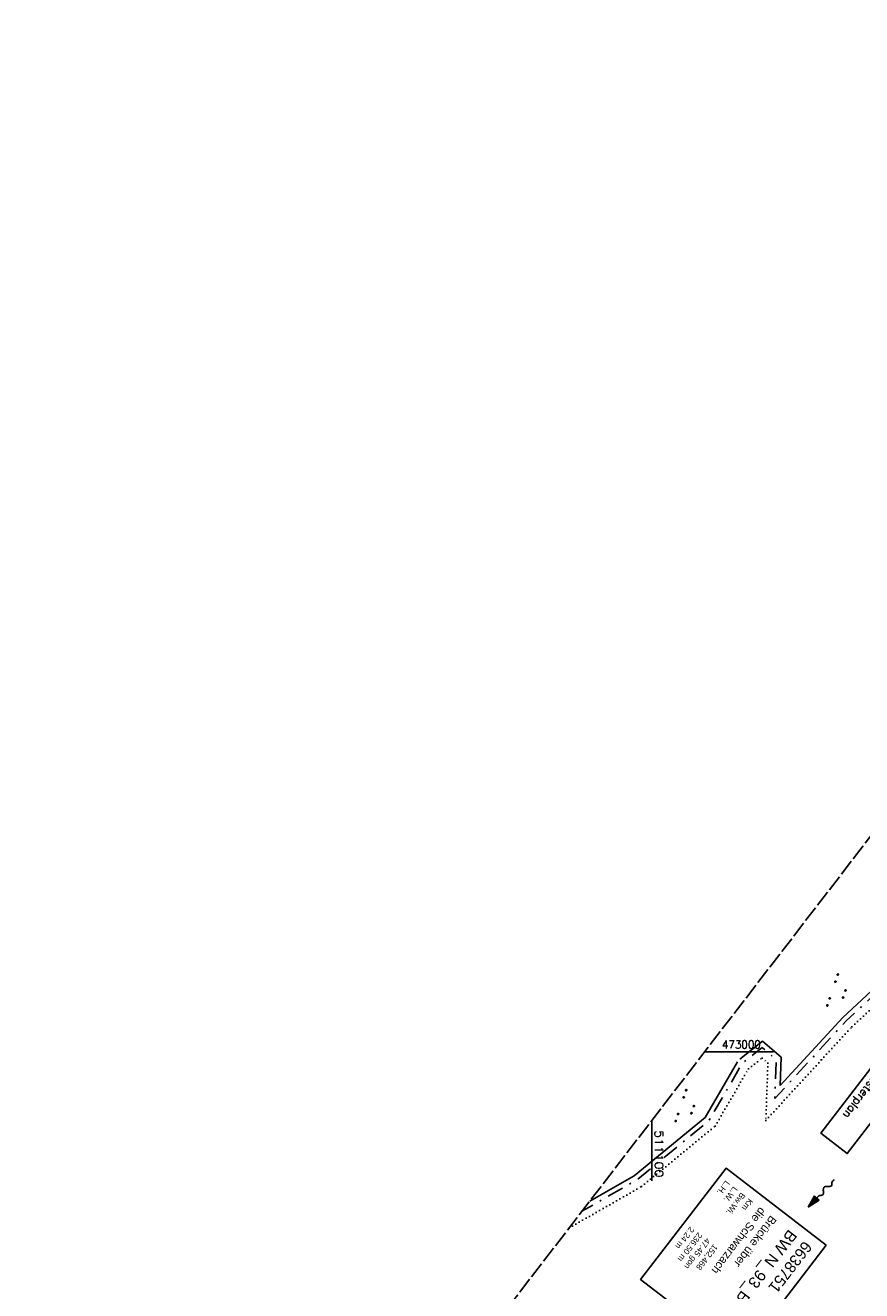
# Model space of a CAD drawing. Extents: x 510908 to 511586, y 472554 to 473315.
# Tile 16 of 34: x 510908 to 511164, y 472927 to 473315. Entities that reach past the tile are written whole.
import ezdxf

# ---------------------------------------------------------------- set-up
doc = ezdxf.new("R2010")
doc.units = 0
doc.header["$LTSCALE"] = 10
doc.header["$MEASUREMENT"] = 0
for name, pattern in [('AUSGEZOGEN', [0]), ('LT00', [0]), ('LT08', [0.42, 0.2, -0.1, 0.02, -0.1]), ('LT14', [0.6, 0.5, -0.1]), ('PUNKTX2_STR', [0.6, 0.1, -0.5])]:
    doc.linetypes.add(name, pattern=pattern)
doc.layers.get('0').update_dxf_attribs({"linetype": 'LT00'})
for name, color, linetype in [('--FLIEßRICHTPFEIL', 180, 'Continuous'), ('--WASSER_GRENZE', 180, 'PUNKTX2_STR'), ('BW_TEXT', 20, 'AUSGEZOGEN'), ('D-D_BESCHRIFT', 182, 'Continuous'), ('DFK_FLUR_NR', 250, 'LT00'), ('DFK_KATASTER', 250, 'LT00'), ('DFK_NUTZUNG', 250, 'LT00'), ('GEMEINDEGRENZE', 3, 'LT08'), ('V93_RASTER', 250, 'LT00')]:
    doc.layers.add(name, color=color, linetype=linetype)
doc.layers.add('-BLATT_93-RAND', color=7, linetype='LT14', plot=False)
doc.styles.add('Beschrift', font='ARIAL.TTF')
doc.styles.add('ROMANS', font='romans.shx', dxfattribs={"width": 0.8})
doc.styles.get("Standard").update_dxf_attribs({"font": 'romans.shx'})

# ---------------------------------------------------------------- blocks, each defined once
blk = doc.blocks.new('FLIEßRICHTPFEIL')
at = {"layer": '--FLIEßRICHTPFEIL'}
blk.add_hatch(color=256, dxfattribs=at).paths.add_polyline_path([(-1.95, 0.4875), (-1.95, -0.4875), (0, 0)])
for p, q in [((-1.95, 0.4875), (-1.95, -0.4875)), ((-1.95, 0.4875), (0, 0)), ((0, 0), (-1.95, -0.4875))]:
    blk.add_line(p, q, dxfattribs=at)
at = {"layer": '--FLIEßRICHTPFEIL', "start_tangent": (-1, 0), "end_tangent": (-1, 0)}
blk.add_spline([(-1.95, 0), (-2.4375, 0), (-2.925, 0.325), (-3.4125, 0), (-3.9, -0.325), (-4.3875, 0), (-4.875, 0.325), (-5.3625, 0), (-5.85, 0)], degree=3, dxfattribs=at)
blk = doc.blocks.new('SYMB7111')
at = {"color": 0, "linetype": 'ByBlock'}
for p, q in [((-0.13, 0.202919), (-0.13, 0.177081)), ((-0.125, 0.172895), (-0.125, 0.207105)), ((-0.12, 0.209164), (-0.12, 0.170836)), ((-0.115, 0.170204), (-0.115, 0.209796)), ((-0.11, 0.209164), (-0.11, 0.170836)), ((-0.105, 0.172895), (-0.105, 0.207105)), ((-0.1, 0.202919), (-0.1, 0.177081)), ((-0.095, 0.189874), (-0.095, 0.190146)), ((0.1, 0.202919), (0.1, 0.177081)), ((0.105, 0.172895), (0.105, 0.207105)), ((0.11, 0.209164), (0.11, 0.170836)), ((0.115, 0.170204), (0.115, 0.209796)), ((0.12, 0.209164), (0.12, 0.170836)), ((0.125, 0.172895), (0.125, 0.207105)), ((0.13, 0.202919), (0.13, 0.177081)), ((0.135, 0.189874), (0.135, 0.190146)), ((-0.515, -0.177081), (-0.515, -0.202919)), ((-0.51, -0.207105), (-0.51, -0.172895)), ((-0.505, -0.170836), (-0.505, -0.209164)), ((-0.5, -0.209796), (-0.5, -0.170204)), ((-0.495, -0.170836), (-0.495, -0.209164)), ((-0.49, -0.207105), (-0.49, -0.172895)), ((-0.485, -0.177081), (-0.485, -0.202919)), ((-0.48, -0.190126), (-0.48, -0.189854)), ((-0.285, -0.177081), (-0.285, -0.202919)), ((-0.28, -0.207105), (-0.28, -0.172895)), ((-0.275, -0.170836), (-0.275, -0.209164)), ((-0.27, -0.209796), (-0.27, -0.170204)), ((-0.265, -0.170836), (-0.265, -0.209164)), ((-0.26, -0.207105), (-0.26, -0.172895)), ((-0.255, -0.177081), (-0.255, -0.202919)), ((-0.25, -0.190126), (-0.25, -0.189854)), ((0.255, -0.177081), (0.255, -0.202919)), ((0.26, -0.207105), (0.26, -0.172895)), ((0.265, -0.170836), (0.265, -0.209164)), ((0.27, -0.209796), (0.27, -0.170204)), ((0.275, -0.170836), (0.275, -0.209164)), ((0.28, -0.207105), (0.28, -0.172895)), ((0.285, -0.177081), (0.285, -0.202919)), ((0.29, -0.190126), (0.29, -0.189854)), ((0.485, -0.177081), (0.485, -0.202919)), ((0.49, -0.207105), (0.49, -0.172895)), ((0.495, -0.170836), (0.495, -0.209164)), ((0.5, -0.209796), (0.5, -0.170204)), ((0.505, -0.170836), (0.505, -0.209164)), ((0.51, -0.207105), (0.51, -0.172895)), ((0.515, -0.177081), (0.515, -0.202919)), ((0.52, -0.190126), (0.52, -0.189854))]:
    blk.add_line(p, q, dxfattribs=at)
for points in [[(-0.095, 0.19), (-0.096981, 0.198678), (-0.10253, 0.205637), (-0.11055, 0.209499), (-0.11945, 0.209499), (-0.12747, 0.205637), (-0.133019, 0.198678), (-0.135, 0.19), (-0.133019, 0.181322), (-0.12747, 0.174363), (-0.11945, 0.170501), (-0.11055, 0.170501), (-0.10253, 0.174363), (-0.096981, 0.181322), (-0.095, 0.19)], [(0.135, 0.19), (0.133019, 0.198678), (0.12747, 0.205637), (0.11945, 0.209499), (0.11055, 0.209499), (0.10253, 0.205637), (0.096981, 0.198678), (0.095, 0.19), (0.096981, 0.181322), (0.10253, 0.174363), (0.11055, 0.170501), (0.11945, 0.170501), (0.12747, 0.174363), (0.133019, 0.181322), (0.135, 0.19)], [(-0.48, -0.19), (-0.481981, -0.181322), (-0.48753, -0.174363), (-0.49555, -0.170501), (-0.50445, -0.170501), (-0.51247, -0.174363), (-0.518019, -0.181322), (-0.52, -0.19), (-0.518019, -0.198678), (-0.51247, -0.205637), (-0.50445, -0.209499), (-0.49555, -0.209499), (-0.48753, -0.205637), (-0.481981, -0.198678), (-0.48, -0.19)], [(-0.25, -0.19), (-0.251981, -0.181322), (-0.25753, -0.174363), (-0.26555, -0.170501), (-0.27445, -0.170501), (-0.28247, -0.174363), (-0.288019, -0.181322), (-0.29, -0.19), (-0.288019, -0.198678), (-0.28247, -0.205637), (-0.27445, -0.209499), (-0.26555, -0.209499), (-0.25753, -0.205637), (-0.251981, -0.198678), (-0.25, -0.19)], [(0.29, -0.19), (0.288019, -0.181322), (0.28247, -0.174363), (0.27445, -0.170501), (0.26555, -0.170501), (0.25753, -0.174363), (0.251981, -0.181322), (0.25, -0.19), (0.251981, -0.198678), (0.25753, -0.205637), (0.26555, -0.209499), (0.27445, -0.209499), (0.28247, -0.205637), (0.288019, -0.198678), (0.29, -0.19)], [(0.52, -0.19), (0.518019, -0.181322), (0.51247, -0.174363), (0.50445, -0.170501), (0.49555, -0.170501), (0.48753, -0.174363), (0.481981, -0.181322), (0.48, -0.19), (0.481981, -0.198678), (0.48753, -0.205637), (0.49555, -0.209499), (0.50445, -0.209499), (0.51247, -0.205637), (0.518019, -0.198678), (0.52, -0.19)]]:
    blk.add_lwpolyline(points, dxfattribs=at)

msp = doc.modelspace()

# ---------------------------------------------------------------- linework, layer by layer
at = {"layer": '--WASSER_GRENZE', "ltscale": 0.2}
msp.add_lwpolyline([(511074.63, 472945.87), (511096.88, 472958.62), (511119.48, 472977.17), (511129.68, 472994.73), (511133.89, 472998.07), (511135.69, 472996.54), (511135.04, 472978.93), (511161.48, 473007.71), (511194.49, 473038.55), (511211.95, 473058.66), (511222.16, 473074.03), (511248.98, 473106.23), (511278.71, 473141.8), (511297.4, 473172.83), (511306.65, 473184.68), (511314.87, 473197.34), (511322.35, 473206.75), (511335.03, 473216.59), (511344.85, 473219.61), (511365.98, 473240.14), (511381.33, 473271.69), (511385.48, 473291.83), (511385.75, 473294.63)], dxfattribs=at)
at = {"layer": 'D-D_BESCHRIFT'}
msp.add_lwpolyline([(511191.89, 473026.89), (511151.97, 472974.99), (511160.07, 472968.76), (511200, 473020.66)], close=True, dxfattribs=at)
at = {"layer": 'DFK_KATASTER'}
for p, q in [((511158.64, 473010.53), (511191.61, 473041.33)), ((511139.44, 472989.63), (511158.64, 473010.53)), ((511127.07, 472997.77), (511133.98, 473003.24)), ((511133.98, 473003.24), (511139.76, 472998.33)), ((511139.76, 472998.33), (511139.44, 472989.63)), ((511116.38, 472979.8), (511126.3, 472996.88)), ((511094.6, 472961.92), (511116.38, 472979.8)), ((511080.96, 472954.11), (511094.6, 472961.92))]:
    msp.add_line(p, q, dxfattribs=at)
at = {"layer": 'GEMEINDEGRENZE', "ltscale": 2.5, "flags": 128}
msp.add_lwpolyline([(511383.41, 473296.43), (511383.01, 473292.21), (511378.94, 473272.5), (511363.92, 473241.63), (511343.54, 473221.82), (511333.86, 473218.85), (511320.58, 473208.55), (511312.84, 473198.8), (511304.61, 473186.13), (511295.34, 473174.25), (511276.67, 473143.26), (511247.06, 473107.83), (511220.15, 473075.52), (511209.96, 473060.18), (511192.69, 473040.29), (511159.71, 473009.47), (511137.79, 472985.62), (511138.23, 472997.66), (511133.95, 473001.3), (511127.75, 472996.4), (511117.54, 472978.81), (511095.45, 472960.68), (511078.59, 472951.02)], dxfattribs=at)
at = {"layer": 'V93_RASTER'}
for p, q in [((511116.26, 473000), (511137.45, 473000)), ((511100, 472960.36), (511100, 472978.86))]:
    msp.add_line(p, q, dxfattribs=at)

# ---------------------------------------------------------------- block references
at = {"layer": '--FLIEßRICHTPFEIL', "xscale": 2.000000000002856, "yscale": 2.000000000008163, "zscale": 2, "rotation": 226.5357004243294}
msp.add_blockref('FLIEßRICHTPFEIL', (511148.01, 472952.25), dxfattribs=at)
at = {"layer": 'DFK_NUTZUNG', "xscale": 9.99999999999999, "yscale": 10, "zscale": 10, "rotation": 251.28826}
for p in [(511157.34, 473018.38), (511110.77, 472982.86)]:
    msp.add_blockref('SYMB7111', p, dxfattribs=at)

# ---------------------------------------------------------------- texts
at = {"layer": 'D-D_BESCHRIFT', "style": 'ROMANS'}
msp.add_text('siehe Entwässerungskatasterplan', height=2.5, rotation=232.4313, dxfattribs=at).set_placement((511192.4, 473024.61))
at = {"layer": 'DFK_FLUR_NR', "oblique": 13.754, "width": 0.75}
msp.add_text('1516', height=2.5, rotation=240.5376, dxfattribs=at).set_placement((511140.46, 472942.32))
at = {"layer": 'V93_RASTER'}
for s, rotation, width, p in [(' 473000', 0.002, 0.931, (511119.95, 473001)), (' 511100', 270.002, 1.127, (511101, 472977.86))]:
    msp.add_text(s, height=2.5, rotation=rotation, dxfattribs=dict(at, width=width)).set_placement(p)

# ---------------------------------------------------------------- next in the draw order: texts
at = {"layer": 'BW_TEXT', "insert": (511149.51, 472939.98), "char_height": 2, "width": 37.5546, "attachment_point": 1, "rotation": 232.4313, "style": 'Beschrift', "bg_fill": 3, "box_fill_scale": 1.5, "bg_fill_color": 256, "bg_fill_transparency": 0}
msp.add_mtext('{\\Funir_o|c0;\\H1.75x;6638751}\\P{\\H1.75x;BW N_93_B152c\\W0.8;\\P\\H0.3714x;\\W1;\\P\\H1.924x;Brücke über \\Pdie Schwarzach \\P\\H0.1999x;\\P\\H3.602x;Km                    152,468   \\PBw.Wi.              47.45 gon\\PL.W.                  236.50 m\\PL.H.                   2.24 m}', dxfattribs=at)

# ---------------------------------------------------------------- next in the draw order: linework, layer by layer
at = {"layer": '-BLATT_93-RAND'}
msp.add_lwpolyline([(511358.83, 473315.34), (510907.64, 472728.79), (511135.12, 472553.81), (511586.31, 473140.35), (511358.83, 473315.34)], dxfattribs=at)
at = {"layer": 'BW_TEXT'}
msp.add_lwpolyline([(511153.6, 472940.56), (511127.35, 472906.42), (511096.56, 472930.1), (511122.82, 472964.24)], close=True, dxfattribs=at)

doc.saveas('drawing.dxf')
